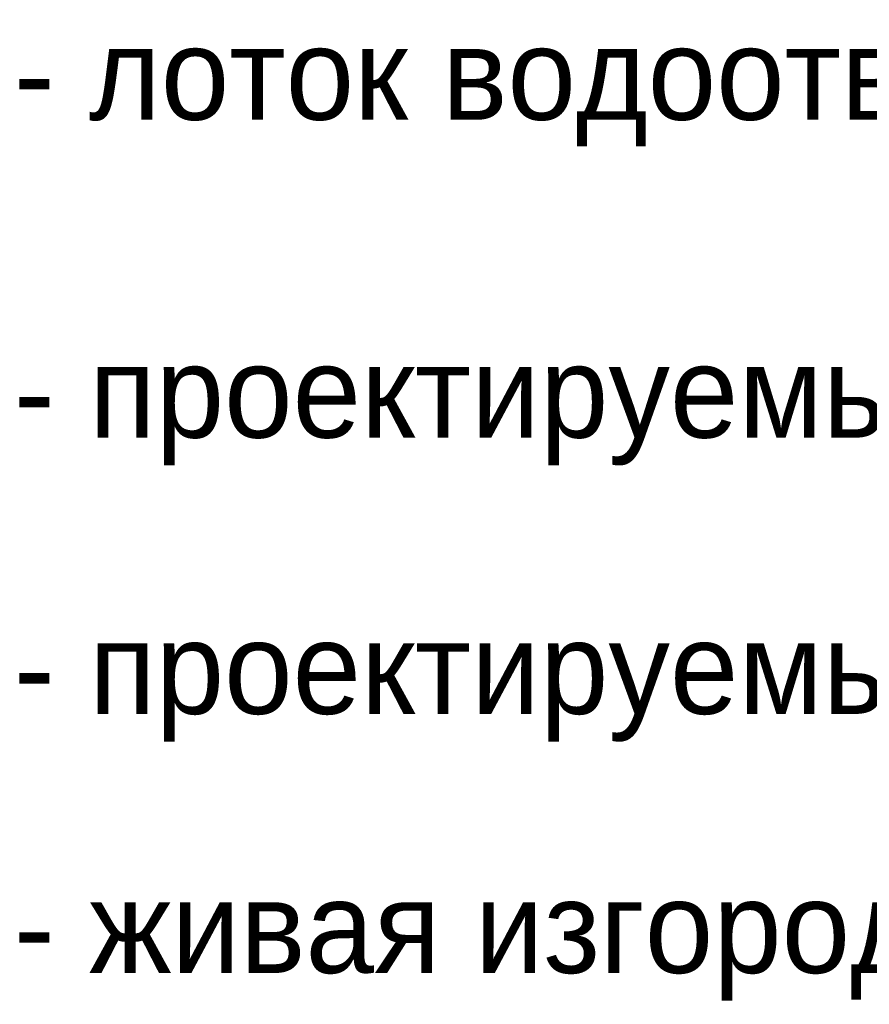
# Model space of a CAD drawing. Header units: millimetres. Extents: x 4385 to 11928, y 17253 to 36963.
# Tile 251 of 256: x 7866 to 7880, y 18757 to 18773. Entities that reach past the tile are written whole.
import ezdxf

# ---------------------------------------------------------------- set-up
doc = ezdxf.new("R2010")
doc.units = ezdxf.units.MM
doc.layers.add('ОЗЕЛ_Ботаническая_Р$0$ГП_рамка', color=7, linetype='Continuous', lineweight=15, true_color=0x000000)
doc.styles.add('ОЗЕЛ_Ботаническая_Р$0$GENERATED_STYLE_1', font='GOTHIC.TTF')

# ---------------------------------------------------------------- blocks, each defined once
blk = doc.blocks.new('ОЗЕЛ_Ботаническая_Р')
at = {"layer": 'ОЗЕЛ_Ботаническая_Р$0$ГП_рамка', "char_height": 1.5, "attachment_point": 4, "style": 'ОЗЕЛ_Ботаническая_Р$0$GENERATED_STYLE_1'}
for s, insert, width in [('- лоток водоотводной поверхностный', (7866.107, 18771.868), 56.95118), ('- проектируемые лиственные деревья', (7866.107, 18766.69), 53.9889), ('- проектируемые лиственные кустарники', (7866.107, 18762.19), 53.9889), ('- живая изгородь из кустарников', (7866.107, 18757.97), 53.9889)]:
    blk.add_mtext(s, dxfattribs=dict(at, insert=insert, width=width))

msp = doc.modelspace()

# ---------------------------------------------------------------- block references
msp.add_blockref('ОЗЕЛ_Ботаническая_Р', (0, 0))

doc.saveas('drawing.dxf')
